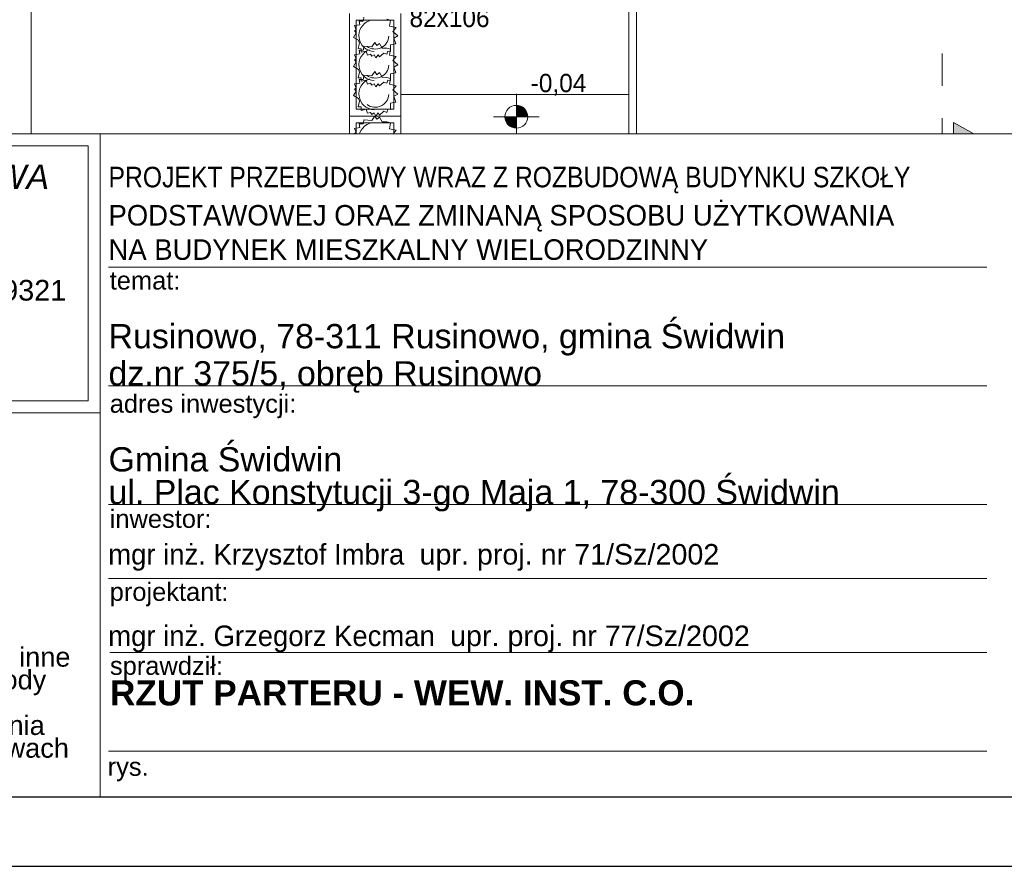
# Model space of a CAD drawing. Extents: x -220425 to -93252, y -20065 to 80294.
# Tile 27 of 103: x -172693 to -164062, y -18591 to -11171. Entities that reach past the tile are written whole.
import ezdxf

# ---------------------------------------------------------------- set-up
doc = ezdxf.new("R2010")
doc.units = 0
doc.header["$MEASUREMENT"] = 0
doc.set_wipeout_variables(frame=1)
doc.linetypes.add('Dashed', pattern=[564.444447, 282.222223, -282.222223])
for name, color, linetype in [('#kan_san-op', 34, 'Continuous'), ('_TABELA', 7, 'Continuous'), ('Drzwi ArchiCAD', 7, 'Continuous')]:
    doc.layers.add(name, color=color, linetype=linetype)
for name, color, linetype, lineweight in [('#ks', 34, 'Continuous', 30), ('Arch schody_Nr_Pióra__21', 7, 'Continuous', 9), ('ARCH TABELA_Nr_Pióra__1', 7, 'Continuous', 25), ('ARCH TABELA_Nr_Pióra__21', 7, 'Continuous', 9), ('ARCH TABELA_Nr_Pióra__7', 7, 'Continuous', 13), ('INWENT OPISY_Nr_Pióra__21', 7, 'Continuous', 9), ('INWENT OPISY_Nr_Pióra__41', 7, 'Continuous', 15), ('INWENT RZĘDNE_Nr_Pióra__21', 7, 'Continuous', 9), ('PODKŁAD', 252, 'Continuous', 35), ('RAMKA', 255, 'Continuous', 35)]:
    doc.layers.add(name, color=color, linetype=linetype, lineweight=lineweight)
doc.layers.add('Arch drzwi_Nr_Pióra__4', color=7, linetype='Continuous', lineweight=9, true_color=0x029e21)
doc.layers.add('Arch wyposarzenie_Nr_Pióra__4', color=7, linetype='Continuous', lineweight=9, true_color=0x029e21)
doc.styles.add('GENERATED_STYLE_10', font='ariali.ttf')
doc.styles.add('GENERATED_STYLE_11', font='arialbd.ttf')
doc.styles.add('GENERATED_STYLE_2', font='txt')
doc.styles.add('GENERATED_STYLE_6', font='txt')
doc.styles.add('GENERATED_STYLE_7', font='txt')
doc.styles.add('GENERATED_STYLE_9', font='arial.ttf')

# ---------------------------------------------------------------- blocks, each defined once
blk = doc.blocks.new('parter')
at = {"layer": 'INWENT RZĘDNE_Nr_Pióra__21', "linetype": 'Continuous'}
for points in [[(-168339.3, -12021.9), (-168239.3, -12021.9), (-168246.9, -11983.7), (-168268.6, -11951.2), (-168301, -11929.5), (-168339.3, -11921.9)], [(-168339.3, -12021.9), (-168439.3, -12021.9), (-168431.7, -12060.2), (-168410, -12092.6), (-168377.6, -12114.3), (-168339.3, -12121.9)], [(-168683.8, -13221.3), (-168583.8, -13221.3), (-168591.4, -13183), (-168613.1, -13150.6), (-168645.5, -13128.9), (-168683.8, -13121.3)], [(-168683.8, -13221.3), (-168783.8, -13221.3), (-168776.2, -13259.6), (-168754.5, -13292), (-168722.1, -13313.7), (-168683.8, -13321.3)], [(-168562.9, -18006), (-168462.9, -18006), (-168470.5, -17967.7), (-168492.2, -17935.3), (-168524.6, -17913.6), (-168562.9, -17906)], [(-168562.9, -18006), (-168662.9, -18006), (-168655.3, -18044.3), (-168633.6, -18076.7), (-168601.2, -18098.4), (-168562.9, -18106)]]:
    blk.add_hatch(color=252, dxfattribs=at).paths.add_polyline_path(points, flags=0)
at = {"layer": 'Arch schody_Nr_Pióra__21', "color": 252, "linetype": 'Continuous'}
for p, q in [((-172592.4, -10215.1), (-172592.4, -17665.1)), ((-167352.4, -10215.2), (-167352.4, -12915.2)), ((-167287.4, -10215.2), (-167287.4, -12915.2)), ((-169802.4, -11115.2), (-169802.4, -12015.2)), ((-169352.4, -12015.2), (-169352.4, -11115.2)), ((-169742.4, -11175.2), (-169742.4, -11955.2)), ((-169412.4, -11175.2), (-169742.4, -11175.2)), ((-169412.4, -11955.2), (-169412.4, -11175.2)), ((-167352.4, -11825.2), (-169352.4, -11825.2)), ((-169742.4, -11955.2), (-169412.4, -11955.2)), ((-169352.4, -12015.2), (-169802.4, -12015.2)), ((-169352.4, -12015.2), (-169802.4, -12015.2)), ((-169802.4, -12015.2), (-169802.4, -12915.2)), ((-169742.4, -12075.2), (-169742.4, -12855.2)), ((-169412.4, -12075.2), (-169742.4, -12075.2)), ((-169412.4, -12855.2), (-169412.4, -12075.2)), ((-169352.4, -12915.2), (-169352.4, -12015.2)), ((-167287.4, -12215.2), (-169352.4, -12215.2)), ((-168322.4, -12215.2), (-167287.4, -12565.2)), ((-168322.4, -12915.2), (-168322.4, -12215.2)), ((-167287.4, -12565.2), (-169352.4, -12565.2)), ((-169742.4, -12855.2), (-169412.4, -12855.2)), ((-169352.4, -12915.2), (-169802.4, -12915.2)), ((-169412.4, -12915.2), (-169412.4, -17665.1)), ((-167287.4, -12915.2), (-169352.4, -12915.2)), ((-169352.4, -12915.2), (-169352.4, -17665.1)), ((-167347.4, -12915.2), (-167347.4, -14115.2)), ((-167287.4, -14175.2), (-167287.4, -12915.2)), ((-167347.4, -14115.2), (-167852.4, -14115.2)), ((-167852.4, -17665.1), (-167852.4, -14115.2)), ((-167287.4, -14175.2), (-167792.4, -14175.2)), ((-167792.4, -17665.1), (-167792.4, -14175.2)), ((-172592.4, -17665.1), (-169352.4, -17665.1)), ((-169352.4, -17665.1), (-169352.4, -17865.1)), ((-167852.4, -17665.1), (-163422.4, -17665.1)), ((-167852.4, -17665.1), (-167852.4, -17865.1)), ((-176772.4, -17865.1), (-169352.4, -17865.1)), ((-167852.4, -17865.1), (-163222.4, -17865.1))]:
    blk.add_line(p, q, dxfattribs=at)
at = {"layer": 'Arch wyposarzenie_Nr_Pióra__4', "color": 252, "linetype": 'Continuous'}
for p, q in [((-169756.8, -11223.2), (-169712.2, -11217.2)), ((-169717.2, -11184), (-169680.9, -11183.6)), ((-169712.2, -11217.2), (-169717.2, -11184)), ((-169680.9, -11183.6), (-169680.5, -11176.7)), ((-169680.5, -11176.7), (-169676.5, -11147.6)), ((-169475.4, -11166.7), (-169443.2, -11175.5)), ((-169443.2, -11175.5), (-169450.4, -11226.6)), ((-169768.3, -11326.2), (-169744.6, -11287)), ((-169757.3, -11268.2), (-169744.9, -11260.6)), ((-169744.6, -11287), (-169757.3, -11268.2)), ((-169744.9, -11260.6), (-169756.8, -11223.2)), ((-169450.4, -11226.6), (-169393.2, -11240)), ((-169393.2, -11240), (-169420.8, -11274.6)), ((-169420.8, -11274.6), (-169379, -11312.8)), ((-169723.6, -11351.6), (-169768.3, -11326.2)), ((-169727.3, -11424.7), (-169714.2, -11375.9)), ((-169714.2, -11375.9), (-169723.6, -11351.6)), ((-169606.3, -11407.8), (-169578.5, -11369.6)), ((-169578.5, -11369.6), (-169561.8, -11397.9)), ((-169561.8, -11397.9), (-169538.2, -11378.5)), ((-169538.2, -11378.5), (-169516.7, -11419.9)), ((-169396.3, -11381.9), (-169443.9, -11392.5)), ((-169443.9, -11392.5), (-169442.6, -11449)), ((-169379, -11312.8), (-169412.4, -11332)), ((-169412.4, -11332), (-169396.3, -11381.9)), ((-169756.8, -11477.6), (-169712.2, -11471.6)), ((-169744.9, -11515.1), (-169756.8, -11477.6)), ((-169698.6, -11425.4), (-169727.3, -11424.7)), ((-169717.2, -11438.4), (-169680.9, -11438.1)), ((-169712.2, -11471.6), (-169717.2, -11438.4)), ((-169699.2, -11455.2), (-169698.6, -11425.4)), ((-169654.9, -11445.4), (-169699.2, -11455.2)), ((-169680.9, -11438.1), (-169680.5, -11431.2)), ((-169680.5, -11431.2), (-169676.5, -11402.1)), ((-169676.5, -11402.1), (-169606.3, -11407.8)), ((-169643.1, -11480.7), (-169654.9, -11445.4)), ((-169616.5, -11472.7), (-169643.1, -11480.7)), ((-169605.4, -11490.2), (-169616.5, -11472.7)), ((-169585.2, -11477.9), (-169605.4, -11490.2)), ((-169569.7, -11504.6), (-169585.2, -11477.9)), ((-169551.6, -11477.7), (-169569.7, -11504.6)), ((-169538.6, -11496.5), (-169551.6, -11477.7)), ((-169502.4, -11463.2), (-169538.6, -11496.5)), ((-169516.7, -11419.9), (-169475.4, -11421.2)), ((-169475.7, -11472.6), (-169502.4, -11463.2)), ((-169465.8, -11445.9), (-169475.7, -11472.6)), ((-169475.4, -11421.2), (-169443.2, -11430)), ((-169442.6, -11449), (-169465.8, -11445.9)), ((-169443.2, -11430), (-169450.4, -11481)), ((-169768.3, -11580.6), (-169744.6, -11541.5)), ((-169757.3, -11522.7), (-169744.9, -11515.1)), ((-169744.6, -11541.5), (-169757.3, -11522.7)), ((-169450.4, -11481), (-169393.2, -11494.4)), ((-169393.2, -11494.4), (-169420.8, -11529.1)), ((-169420.8, -11529.1), (-169379, -11567.3)), ((-169723.6, -11606), (-169768.3, -11580.6)), ((-169727.3, -11679.2), (-169714.2, -11630.4)), ((-169714.2, -11630.4), (-169723.6, -11606)), ((-169606.3, -11663.9), (-169578.5, -11625.7)), ((-169578.5, -11625.7), (-169561.8, -11654)), ((-169561.8, -11654), (-169538.2, -11634.5)), ((-169538.2, -11634.5), (-169516.7, -11676)), ((-169396.3, -11636.3), (-169443.9, -11646.9)), ((-169443.9, -11646.9), (-169442.6, -11703.4)), ((-169379, -11567.3), (-169412.4, -11586.4)), ((-169412.4, -11586.4), (-169396.3, -11636.3)), ((-169756.8, -11733.7), (-169712.2, -11727.7)), ((-169744.9, -11771.2), (-169756.8, -11733.7)), ((-169698.6, -11679.9), (-169727.3, -11679.2)), ((-169717.2, -11694.5), (-169680.9, -11694.2)), ((-169712.2, -11727.7), (-169717.2, -11694.5)), ((-169699.2, -11709.6), (-169698.6, -11679.9)), ((-169654.9, -11699.9), (-169699.2, -11709.6)), ((-169680.9, -11694.2), (-169680.5, -11687.3)), ((-169680.5, -11687.3), (-169676.5, -11658.1)), ((-169676.5, -11658.1), (-169606.3, -11663.9)), ((-169643.1, -11735.2), (-169654.9, -11699.9)), ((-169616.5, -11727.2), (-169643.1, -11735.2)), ((-169605.4, -11744.7), (-169616.5, -11727.2)), ((-169585.2, -11732.3), (-169605.4, -11744.7)), ((-169569.7, -11759.1), (-169585.2, -11732.3)), ((-169551.6, -11732.2), (-169569.7, -11759.1)), ((-169538.6, -11751), (-169551.6, -11732.2)), ((-169502.4, -11717.6), (-169538.6, -11751)), ((-169516.7, -11676), (-169475.4, -11677.3)), ((-169475.7, -11727.1), (-169502.4, -11717.6)), ((-169465.8, -11700.3), (-169475.7, -11727.1)), ((-169475.4, -11677.3), (-169443.2, -11686)), ((-169442.6, -11703.4), (-169465.8, -11700.3)), ((-169443.2, -11686), (-169450.4, -11737.1)), ((-169450.4, -11737.1), (-169393.2, -11750.5)), ((-169768.3, -11836.7), (-169744.6, -11797.6)), ((-169757.3, -11778.8), (-169744.9, -11771.2)), ((-169744.6, -11797.6), (-169757.3, -11778.8)), ((-169393.2, -11750.5), (-169420.8, -11785.2)), ((-169420.8, -11785.2), (-169379, -11823.3)), ((-169379, -11823.3), (-169412.4, -11842.5)), ((-169723.6, -11862.1), (-169768.3, -11836.7)), ((-169727.3, -11935.3), (-169714.2, -11886.4)), ((-169714.2, -11886.4), (-169723.6, -11862.1)), ((-169396.3, -11892.4), (-169443.9, -11903)), ((-169443.9, -11903), (-169442.6, -11959.5)), ((-169412.4, -11842.5), (-169396.3, -11892.4)), ((-169698.6, -11936), (-169727.3, -11935.3)), ((-169699.2, -11965.7), (-169698.6, -11936)), ((-169654.9, -11956), (-169699.2, -11965.7)), ((-169643.1, -11991.2), (-169654.9, -11956)), ((-169616.5, -11983.3), (-169643.1, -11991.2)), ((-169605.4, -12000.8), (-169616.5, -11983.3)), ((-169585.2, -11988.4), (-169605.4, -12000.8)), ((-169569.7, -12015.2), (-169585.2, -11988.4)), ((-169551.6, -11988.3), (-169569.7, -12015.2)), ((-169538.6, -12007.1), (-169551.6, -11988.3)), ((-169502.4, -11973.7), (-169538.6, -12007.1)), ((-169475.7, -11983.2), (-169502.4, -11973.7)), ((-169465.8, -11956.4), (-169475.7, -11983.2)), ((-169442.6, -11959.5), (-169465.8, -11956.4)), ((-169680.9, -12083.6), (-169680.5, -12076.7)), ((-169680.5, -12076.7), (-169676.5, -12047.6)), ((-169676.5, -12047.6), (-169606.3, -12053.3)), ((-169606.3, -12053.3), (-169578.5, -12015.2)), ((-169578.5, -12015.2), (-169561.8, -12043.5)), ((-169561.8, -12043.5), (-169538.2, -12024)), ((-169538.2, -12024), (-169516.7, -12065.4)), ((-169516.7, -12065.4), (-169475.4, -12066.7)), ((-169475.4, -12066.7), (-169443.2, -12075.5)), ((-169443.2, -12075.5), (-169450.4, -12126.6)), ((-169757.3, -12168.2), (-169744.9, -12160.6)), ((-169744.6, -12187), (-169757.3, -12168.2)), ((-169756.8, -12123.2), (-169712.2, -12117.2)), ((-169744.9, -12160.6), (-169756.8, -12123.2)), ((-169717.2, -12084), (-169680.9, -12083.6)), ((-169712.2, -12117.2), (-169717.2, -12084)), ((-169450.4, -12126.6), (-169393.2, -12140)), ((-169393.2, -12140), (-169420.8, -12174.6)), ((-169768.3, -12226.2), (-169744.6, -12187)), ((-169723.6, -12251.6), (-169768.3, -12226.2)), ((-169714.2, -12275.9), (-169723.6, -12251.6)), ((-169420.8, -12174.6), (-169379, -12212.8)), ((-169379, -12212.8), (-169412.4, -12232)), ((-169412.4, -12232), (-169396.3, -12281.9)), ((-169727.3, -12324.7), (-169714.2, -12275.9)), ((-169698.6, -12325.4), (-169727.3, -12324.7)), ((-169717.2, -12338.4), (-169680.9, -12338.1)), ((-169712.2, -12371.6), (-169717.2, -12338.4)), ((-169699.2, -12355.2), (-169698.6, -12325.4)), ((-169680.9, -12338.1), (-169680.5, -12331.2)), ((-169680.5, -12331.2), (-169676.5, -12302.1)), ((-169676.5, -12302.1), (-169606.3, -12307.8)), ((-169606.3, -12307.8), (-169578.5, -12269.6)), ((-169578.5, -12269.6), (-169561.8, -12297.9)), ((-169561.8, -12297.9), (-169538.2, -12278.5)), ((-169538.2, -12278.5), (-169516.7, -12319.9)), ((-169516.7, -12319.9), (-169475.4, -12321.2)), ((-169475.4, -12321.2), (-169443.2, -12330)), ((-169443.2, -12330), (-169450.4, -12381)), ((-169396.3, -12281.9), (-169443.9, -12292.5)), ((-169443.9, -12292.5), (-169442.6, -12349)), ((-169757.3, -12422.7), (-169744.9, -12415.1)), ((-169744.6, -12441.5), (-169757.3, -12422.7)), ((-169756.8, -12377.6), (-169712.2, -12371.6)), ((-169744.9, -12415.1), (-169756.8, -12377.6)), ((-169654.9, -12345.4), (-169699.2, -12355.2)), ((-169643.1, -12380.7), (-169654.9, -12345.4)), ((-169616.5, -12372.7), (-169643.1, -12380.7)), ((-169605.4, -12390.2), (-169616.5, -12372.7)), ((-169585.2, -12377.9), (-169605.4, -12390.2)), ((-169569.7, -12404.6), (-169585.2, -12377.9)), ((-169551.6, -12377.7), (-169569.7, -12404.6)), ((-169538.6, -12396.5), (-169551.6, -12377.7)), ((-169502.4, -12363.2), (-169538.6, -12396.5)), ((-169475.7, -12372.6), (-169502.4, -12363.2)), ((-169465.8, -12345.9), (-169475.7, -12372.6)), ((-169442.6, -12349), (-169465.8, -12345.9)), ((-169450.4, -12381), (-169393.2, -12394.4)), ((-169393.2, -12394.4), (-169420.8, -12429.1)), ((-169768.3, -12480.6), (-169744.6, -12441.5)), ((-169723.6, -12506), (-169768.3, -12480.6)), ((-169714.2, -12530.4), (-169723.6, -12506)), ((-169420.8, -12429.1), (-169379, -12467.3)), ((-169379, -12467.3), (-169412.4, -12486.4)), ((-169412.4, -12486.4), (-169396.3, -12536.3)), ((-169727.3, -12579.2), (-169714.2, -12530.4)), ((-169698.6, -12579.9), (-169727.3, -12579.2)), ((-169717.2, -12594.5), (-169680.9, -12594.2)), ((-169712.2, -12627.7), (-169717.2, -12594.5)), ((-169699.2, -12609.6), (-169698.6, -12579.9)), ((-169654.9, -12599.9), (-169699.2, -12609.6)), ((-169680.9, -12594.2), (-169680.5, -12587.3)), ((-169680.5, -12587.3), (-169676.5, -12558.1)), ((-169676.5, -12558.1), (-169606.3, -12563.9)), ((-169643.1, -12635.2), (-169654.9, -12599.9)), ((-169606.3, -12563.9), (-169578.5, -12525.7)), ((-169578.5, -12525.7), (-169561.8, -12554)), ((-169561.8, -12554), (-169538.2, -12534.5)), ((-169538.2, -12534.5), (-169516.7, -12576)), ((-169516.7, -12576), (-169475.4, -12577.3)), ((-169465.8, -12600.3), (-169475.7, -12627.1)), ((-169475.4, -12577.3), (-169443.2, -12586)), ((-169442.6, -12603.4), (-169465.8, -12600.3)), ((-169443.2, -12586), (-169450.4, -12637.1)), ((-169396.3, -12536.3), (-169443.9, -12546.9)), ((-169443.9, -12546.9), (-169442.6, -12603.4)), ((-169757.3, -12678.8), (-169744.9, -12671.2)), ((-169744.6, -12697.6), (-169757.3, -12678.8)), ((-169756.8, -12633.7), (-169712.2, -12627.7)), ((-169744.9, -12671.2), (-169756.8, -12633.7)), ((-169616.5, -12627.2), (-169643.1, -12635.2)), ((-169605.4, -12644.7), (-169616.5, -12627.2)), ((-169585.2, -12632.3), (-169605.4, -12644.7)), ((-169569.7, -12659.1), (-169585.2, -12632.3)), ((-169551.6, -12632.2), (-169569.7, -12659.1)), ((-169538.6, -12651), (-169551.6, -12632.2)), ((-169502.4, -12617.6), (-169538.6, -12651)), ((-169475.7, -12627.1), (-169502.4, -12617.6)), ((-169450.4, -12637.1), (-169393.2, -12650.5)), ((-169393.2, -12650.5), (-169420.8, -12685.2)), ((-169420.8, -12685.2), (-169379, -12723.3)), ((-169768.3, -12736.7), (-169744.6, -12697.6)), ((-169723.6, -12762.1), (-169768.3, -12736.7)), ((-169714.2, -12786.4), (-169723.6, -12762.1)), ((-169379, -12723.3), (-169412.4, -12742.5)), ((-169412.4, -12742.5), (-169396.3, -12792.4)), ((-169727.3, -12835.3), (-169714.2, -12786.4)), ((-169698.6, -12836), (-169727.3, -12835.3)), ((-169699.2, -12865.7), (-169698.6, -12836)), ((-169654.9, -12856), (-169699.2, -12865.7)), ((-169643.1, -12891.2), (-169654.9, -12856)), ((-169465.8, -12856.4), (-169475.7, -12883.2)), ((-169442.6, -12859.5), (-169465.8, -12856.4)), ((-169396.3, -12792.4), (-169443.9, -12803)), ((-169443.9, -12803), (-169442.6, -12859.5)), ((-169616.5, -12883.3), (-169643.1, -12891.2)), ((-169605.4, -12900.8), (-169616.5, -12883.3)), ((-169585.2, -12888.4), (-169605.4, -12900.8)), ((-169569.7, -12915.2), (-169585.2, -12888.4)), ((-169551.6, -12888.3), (-169569.7, -12915.2)), ((-169538.6, -12907.1), (-169551.6, -12888.3)), ((-169502.4, -12873.7), (-169538.6, -12907.1)), ((-169475.7, -12883.2), (-169502.4, -12873.7))]:
    blk.add_line(p, q, dxfattribs=at)
for centre, major_axis, start_param, end_param in [((-169577.4, -11310.7), (142.6, 0), 1.927535, 4.652962), ((-169577.4, -11310.7), (119.4, 0), 4.078423, 6.243896), ((-169577.4, -11565.2), (142.6, 0), 1.927535, 4.652962), ((-169577.4, -11565.2), (119.4, 0), 4.078423, 6.243896), ((-169577.4, -11821.2), (142.6, 0), 1.927535, 4.652962), ((-169577.4, -11821.2), (119.4, 0), 4.078423, 6.243896), ((-169577.4, -12210.7), (142.6, 0), 1.927535, 4.652962), ((-169577.4, -12210.7), (119.4, 0), 4.078423, 6.243896), ((-169577.4, -12465.2), (142.6, 0), 1.927535, 4.652962), ((-169577.4, -12465.2), (119.4, 0), 4.078423, 6.243896), ((-169577.4, -12721.2), (142.6, 0), 1.927535, 4.652962), ((-169577.4, -12721.2), (119.4, 0), 4.078423, 6.243896)]:
    blk.add_ellipse(centre, major_axis=major_axis, ratio=0.982005, start_param=start_param, end_param=end_param, dxfattribs=at)
at = {"layer": 'INWENT OPISY_Nr_Pióra__21', "color": 252, "linetype": 'Continuous'}
blk.add_solid([(-164507.4, -12570.8), (-164507.4, -12070.8), (-164071.1, -12315.1)], dxfattribs=at)
at = {"layer": 'INWENT OPISY_Nr_Pióra__41', "color": 252, "linetype": 'Dashed'}
blk.add_line((-164607.4, -12315.1), (-164607.4, -11215.1), dxfattribs=at)
at = {"layer": 'INWENT OPISY_Nr_Pióra__41', "color": 252, "linetype": 'Continuous'}
for p, q in [((-164507.4, -12070.8), (-164507.4, -12570.8)), ((-164507.4, -12070.8), (-164071.1, -12315.1)), ((-164071.1, -12315.1), (-164507.4, -12570.8))]:
    blk.add_line(p, q, dxfattribs=at)
at = {"layer": 'INWENT RZĘDNE_Nr_Pióra__21', "color": 252, "linetype": 'Continuous'}
for p, q in [((-168339.3, -12221.9), (-168339.3, -11821.9)), ((-168539.3, -12021.9), (-168139.3, -12021.9)), ((-168683.8, -13421.3), (-168683.8, -13021.3)), ((-168883.8, -13221.3), (-168483.8, -13221.3)), ((-168562.9, -18206), (-168562.9, -17806)), ((-168762.9, -18006), (-168362.9, -18006))]:
    blk.add_line(p, q, dxfattribs=at)
for centre in [(-168339.3, -12021.9), (-168683.8, -13221.3), (-168562.9, -18006)]:
    blk.add_circle(centre, 100, dxfattribs=at)
at = {"layer": 'Arch drzwi_Nr_Pióra__4', "color": 252, "linetype": 'Continuous', "style": 'GENERATED_STYLE_6'}
blk.add_text('82x106', height=160, dxfattribs=at).set_placement((-169276.2, -11235.7))
at = {"layer": 'INWENT OPISY_Nr_Pióra__21', "color": 252, "linetype": 'Continuous', "style": 'GENERATED_STYLE_6'}
blk.add_text('B', height=380, rotation=270, dxfattribs=at).set_placement((-164480.3, -12732.8))
at = {"layer": 'INWENT RZĘDNE_Nr_Pióra__21', "color": 252, "char_height": 160, "attachment_point": 7, "style": 'GENERATED_STYLE_2'}
for s, insert in [('{-0,04}', (-168213.4, -11835.7)), ('{-0,49}', (-168558, -13625.7)), ('{-0,53}', (-169108.9, -18352.3))]:
    blk.add_mtext(s, dxfattribs=dict(at, insert=insert))
blk = doc.blocks.new('A$C382C6C0C')
at = {"layer": '#ks', "color": 7, "lineweight": -3}
for p, q in [((0, -2848), (3890.49, -2848)), ((-248.51, -2909), (3951.49, -2909))]:
    blk.add_line(p, q, dxfattribs=at)
blk = doc.blocks.new('A$C689C700D')
at = {"layer": '#ks', "color": 1, "lineweight": 35, "xscale": 10, "yscale": 10, "zscale": 10}
blk.add_blockref('A$C382C6C0C', (-37652.8, 28364), dxfattribs=at)
blk = doc.blocks.new('A$C68A3096F')
at = {"layer": 'RAMKA'}
blk.add_blockref('A$C689C700D', (2590, 0), dxfattribs=at)

msp = doc.modelspace()

# ---------------------------------------------------------------- block references
at = {"layer": 'PODKŁAD'}
msp.add_blockref('parter', (0, 0), dxfattribs=at)
msp.add_blockref('parter', (0, 0), dxfattribs=at)

# ---------------------------------------------------------------- next in the draw order: wipeouts: each hides what was drawn before it
msp.add_wipeout([(-176880.3, -12169.9), (-159380.3, -12169.9), (-159380.3, -17981.1), (-176880.3, -17981.1)]).dxf.layer = 'Drzwi ArchiCAD'

# ---------------------------------------------------------------- next in the draw order: linework, layer by layer
at = {"layer": 'ARCH TABELA_Nr_Pióra__21', "linetype": 'Continuous'}
for p, q in [((-176880.3, -12169.9), (-171986.6, -12169.9)), ((-176880.3, -12169.9), (-159380.3, -12169.9)), ((-171986.6, -12169.9), (-171986.6, -17981.1)), ((-171986.6, -14616.8), (-171986.6, -12169.9)), ((-176773.9, -12276.3), (-172093, -12276.3)), ((-172093, -14510.4), (-172093, -12276.3)), ((-171986.6, -17981.1), (-171986.6, -12569.9)), ((-171914.4, -13339.9), (-164214.6, -13339.9)), ((-171914.4, -14379.9), (-164214.6, -14379.9)), ((-176773.9, -14510.4), (-172093, -14510.4)), ((-176880.3, -14616.8), (-171986.6, -14616.8)), ((-171914.4, -15419.9), (-164214.6, -15419.9)), ((-171914.4, -16068.5), (-164214.6, -16068.5)), ((-171903.7, -16717.1), (-164214.6, -16717.1)), ((-171914.4, -17581.1), (-164214.6, -17581.1)), ((-176880.3, -17981.1), (-171986.6, -17981.1)), ((-159380.3, -17981.1), (-171986.6, -17981.1))]:
    msp.add_line(p, q, dxfattribs=at)

# ---------------------------------------------------------------- next in the draw order: texts
at = {"layer": 'ARCH TABELA_Nr_Pióra__1', "color": 7, "linetype": 'Continuous', "style": 'GENERATED_STYLE_7', "width": 0.9}
msp.add_text('PROJEKT PRZEBUDOWY WRAZ Z ROZBUDOWĄ BUDYNKU SZKOŁY', height=180, dxfattribs=at).set_placement((-171914.4, -12640.2))
at = {"layer": 'ARCH TABELA_Nr_Pióra__1', "color": 7, "linetype": 'Continuous', "style": 'GENERATED_STYLE_7'}
for s, p in [('PODSTAWOWEJ ORAZ ZMINANĄ SPOSOBU UŻYTKOWANIA', (-171914.4, -12975.1)), ('NA BUDYNEK MIESZKALNY WIELORODZINNY', (-171914.4, -13275.7))]:
    msp.add_text(s, height=180, dxfattribs=at).set_placement(p)
at = {"layer": 'ARCH TABELA_Nr_Pióra__1', "linetype": 'Continuous', "insert": (-171900.6, -16960.8), "char_height": 220, "attachment_point": 1, "style": 'GENERATED_STYLE_11'}
msp.add_mtext('RZUT PARTERU - WEW. INST. C.O.', dxfattribs=at)
at = {"layer": 'ARCH TABELA_Nr_Pióra__21', "linetype": 'Continuous', "insert": (-171914.4, -15481.2), "char_height": 212.766, "attachment_point": 7, "line_spacing_factor": 0.807442, "style": 'GENERATED_STYLE_9'}
msp.add_mtext('{Gmina Świdwin\\Pul. Plac Konstytucji 3-go Maja 1, 78-300 Świdwin}', dxfattribs=at)
at = {"layer": 'ARCH TABELA_Nr_Pióra__7', "linetype": 'Continuous', "char_height": 212.766}
for s, insert, attachment_point, line_spacing_factor, style in [('{PRACOWNIA PROJEKTOWA\\P\\LBartosz Balejko}', (-174433.5, -12441.3), 2, 0.926719, 'GENERATED_STYLE_10'), ('{Rusinowo, 78-311 Rusinowo, gmina Świdwin \\Pdz.nr 375/5, obręb Rusinowo}', (-171914.4, -14441.2), 7, 0.918867, 'GENERATED_STYLE_9')]:
    msp.add_mtext(s, dxfattribs=dict(at, insert=insert, attachment_point=attachment_point, line_spacing_factor=line_spacing_factor, style=style))
at = {"layer": 'ARCH TABELA_Nr_Pióra__7', "linetype": 'Continuous', "style": 'GENERATED_STYLE_9'}
for s, insert, char_height, width, attachment_point, line_spacing_factor in [('{ul.Różana 6, 78-300 Świdwin\\PNIP 672-168-25-82 Regon 331349321\\Ptel.: +48 501 059 462\\Pmail: bartekbalejko@o2.pl}', (-174433.5, -13103.2), 180.852, 4680.851, 2, 1.156383), ('{UWAGA:\\PKopiowanie, publikacje oraz wszelkie inne formy wykorzystania projektu bez zgody autorów będą naruszeniem przepisówwynikających z Ustawy z dnia 4.02.1994 r. o prawie autorskim i prawach pokrewnych.}', (-176675.2, -16471.4), 170.2128, 4483.408, 1, 0.703415)]:
    msp.add_mtext(s, dxfattribs=dict(at, insert=insert, char_height=char_height, width=width, attachment_point=attachment_point, line_spacing_factor=line_spacing_factor))
at = {"layer": 'ARCH TABELA_Nr_Pióra__7', "linetype": 'Continuous', "char_height": 159.58, "attachment_point": 1, "style": 'GENERATED_STYLE_9'}
for s, insert in [('{temat:}', (-171903.7, -13376.4)), ('{adres inwestycji:}', (-171903.7, -14456.1)), ('{inwestor:}', (-171903.7, -15465)), ('{projektant:}', (-171903.7, -16105)), ('{sprawdził:}', (-171901.6, -16753.6)), ('{rys.}', (-171921.6, -17638.3))]:
    msp.add_mtext(s, dxfattribs=dict(at, insert=insert))
at = {"layer": 'ARCH TABELA_Nr_Pióra__7', "color": 0, "linetype": 'Continuous', "char_height": 180, "attachment_point": 1, "style": 'GENERATED_STYLE_7'}
for s, insert, width in [('mgr inż. Krzysztof Imbra  \\fArial|b0|i0|c238;upr. proj. nr 71/Sz/2002', (-171916.6, -15766.6), 7590.747), ('mgr inż. Grzegorz Kecman  \\fArial|b0|i0|c238;upr. proj. nr 77/Sz/2002', (-171916.6, -16481), 7371.601)]:
    msp.add_mtext(s, dxfattribs=dict(at, insert=insert, width=width))

# ---------------------------------------------------------------- next in the draw order: wipeouts: each hides what was drawn before it
at = {"ltscale": 10}
msp.add_wipeout([(-200770.3, 11108.9), (-158770.3, 11108.9), (-159380.3, 10498.9), (-198285.2, 10498.9), (-198285.2, -17981.1), (-159380.3, -17981.1), (-158770.3, -18591.1), (-200770.3, -18591.1)], dxfattribs=at).dxf.layer = '#kan_san-op'

# ---------------------------------------------------------------- next in the draw order: block references
at = {"layer": '_TABELA', "color": 7}
msp.add_blockref('A$C68A3096F', (-163222.4, -17865.1), dxfattribs=at)

doc.saveas('drawing.dxf')
